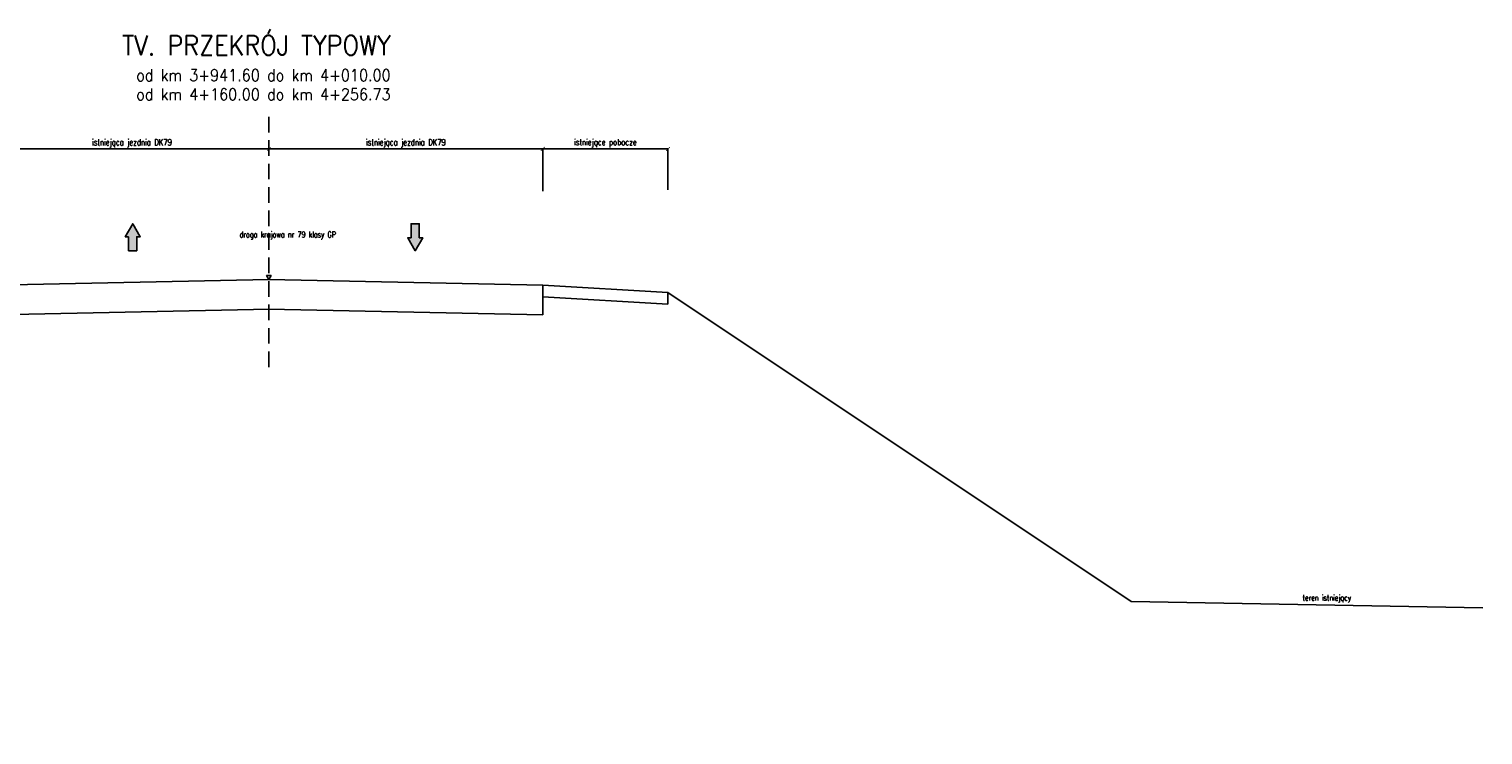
# Model space of a CAD drawing. Header units: metres. Extents: x 6562771 to 6588056, y 5578696 to 5581651.
# Tile 14 of 22: x 6571612 to 6573470, y 5580216 to 5581118. Entities that reach past the tile are written whole.
import ezdxf
from ezdxf.enums import TextEntityAlignment as Align

# ---------------------------------------------------------------- set-up
doc = ezdxf.new("R2010")
doc.units = ezdxf.units.M
doc.linetypes.add('DASHED', pattern=[0.75, 0.5, -0.25])
for name, color, linetype in [('pkonstr-0_50', 90, 'Continuous'), ('pkonstr-istn', 14, 'Continuous'), ('pkonstr-opisy', 2, 'Continuous'), ('pkonstr-wymiary', 1, 'Continuous')]:
    doc.layers.add(name, color=color, linetype=linetype)
doc.styles.add('Opisy', font='simplex.shx', dxfattribs={"width": 0.8})
doc.styles.add('wymiary', font='simplex.shx', dxfattribs={"width": 0.8})
doc.dimstyles.new('ddd$0', dxfattribs={"dimtxt": 8, "dimasz": 5, "dimexe": 0.5, "dimexo": 1, "dimgap": 2, "dimtad": 1, "dimdec": 0, "dimzin": 0, "dimdsep": 46, "dimtxsty": 'wymiary', "dimblk": 'ARCHTICK', "dimcen": 0, "dimclrd": 256, "dimclre": 256, "dimclrt": 256, "dimadec": 0, "dimazin": 0, "dimtfac": 1, "dimtdec": 0, "dimtmove": 1, "dimatfit": 3, "dimldrblk": 'DOT', "dimfxl": 1, "dimtolj": 1, "dimtzin": 0, "dimlwd": -1, "dimlwe": -1, "dimarcsym": 0})

# ---------------------------------------------------------------- blocks, each defined once
blk = doc.blocks.new('_ArchTick')
at = {"color": 0, "linetype": 'ByBlock', "const_width": 0.15}
blk.add_lwpolyline([(-0.5, -0.5), (0.5, 0.5)], dxfattribs=at)
blk = doc.blocks.new('*D199')
at = {"layer": 'Defpoints', "color": 0, "transparency": 16777216}
for p in [(6571918.5, 5580965.8), (6571918.5, 5580964.8), (6571568.5, 5580921.8)]:
    blk.add_point(p, dxfattribs=at)
at = {"layer": 'pkonstr-wymiary', "transparency": 16777216}
for p, q in [((6571568.5, 5580922.8), (6571568.5, 5580965.3)), ((6571568.5, 5580964.8), (6571918.5, 5580964.8)), ((6571918.5, 5580964.8), (6571918.5, 5580964.3))]:
    blk.add_line(p, q, dxfattribs=at)
at = {"layer": 'pkonstr-wymiary', "transparency": 16777216, "xscale": 5, "yscale": 5, "zscale": 5, "rotation": 180}
blk.add_blockref('_ArchTick', (6571568.5, 5580964.8), dxfattribs=at)
at = {"layer": 'pkonstr-wymiary', "transparency": 16777216, "xscale": 5, "yscale": 5, "zscale": 5}
blk.add_blockref('_ArchTick', (6571918.5, 5580964.8), dxfattribs=at)
at = {"layer": 'pkonstr-wymiary', "transparency": 16777216, "insert": (6571743.5, 5580972.1), "char_height": 8, "attachment_point": 5, "style": 'wymiary'}
blk.add_mtext('\\A1;istniejąca jezdnia DK79', dxfattribs=at)
blk = doc.blocks.new('_Dot')
at = {"color": 0, "linetype": 'ByBlock', "lineweight": -2}
blk.add_line((-0.5, 0), (-1, 0), dxfattribs=at)
at = {"color": 0, "linetype": 'ByBlock', "const_width": 0.5}
blk.add_lwpolyline([(-0.25, 0, 1), (0.25, 0, 1)], format="xyb", close=True, dxfattribs=at)
blk = doc.blocks.new('*D206')
at = {"layer": 'Defpoints', "color": 0, "transparency": 16777216}
for p in [(6571918.5, 5580965.8), (6571918.5, 5580964.8), (6572268.5, 5580921.8)]:
    blk.add_point(p, dxfattribs=at)
at = {"layer": 'pkonstr-wymiary', "transparency": 16777216}
for p, q in [((6571918.5, 5580964.8), (6571918.5, 5580964.3)), ((6572268.5, 5580964.8), (6571918.5, 5580964.8)), ((6572268.5, 5580922.8), (6572268.5, 5580965.3))]:
    blk.add_line(p, q, dxfattribs=at)
at = {"layer": 'pkonstr-wymiary', "transparency": 16777216, "xscale": 5, "yscale": 5, "zscale": 5, "rotation": 180}
blk.add_blockref('_ArchTick', (6571918.5, 5580964.8), dxfattribs=at)
at = {"layer": 'pkonstr-wymiary', "transparency": 16777216, "xscale": 5, "yscale": 5, "zscale": 5}
blk.add_blockref('_ArchTick', (6572268.5, 5580964.8), dxfattribs=at)
at = {"layer": 'pkonstr-wymiary', "transparency": 16777216, "insert": (6572093.5, 5580972.1), "char_height": 8, "attachment_point": 5, "style": 'wymiary'}
blk.add_mtext('\\A1;istniejąca jezdnia DK79', dxfattribs=at)
blk = doc.blocks.new('*D207')
at = {"layer": 'Defpoints', "color": 0, "transparency": 16777216}
for p in [(6572428.5, 5580964.8), (6572268.5, 5580909.8), (6572428.5, 5580911.6)]:
    blk.add_point(p, dxfattribs=at)
at = {"layer": 'pkonstr-wymiary', "transparency": 16777216}
for p, q in [((6572268.5, 5580910.8), (6572268.5, 5580965.3)), ((6572268.5, 5580964.8), (6572428.5, 5580964.8)), ((6572428.5, 5580912.6), (6572428.5, 5580965.3))]:
    blk.add_line(p, q, dxfattribs=at)
at = {"layer": 'pkonstr-wymiary', "transparency": 16777216, "xscale": 5, "yscale": 5, "zscale": 5, "rotation": 180}
blk.add_blockref('_ArchTick', (6572268.5, 5580964.8), dxfattribs=at)
at = {"layer": 'pkonstr-wymiary', "transparency": 16777216, "xscale": 5, "yscale": 5, "zscale": 5}
blk.add_blockref('_ArchTick', (6572428.5, 5580964.8), dxfattribs=at)
at = {"layer": 'pkonstr-wymiary', "transparency": 16777216, "insert": (6572348.5, 5580972.2), "char_height": 8, "attachment_point": 5, "style": 'wymiary'}
blk.add_mtext('\\A1;istniejące pobocze', dxfattribs=at)

msp = doc.modelspace()

# ---------------------------------------------------------------- hatches: boundary and pattern name
at = {"layer": 'pkonstr-0_50'}
for points in [[(6571739.3, 5580852.6), (6571739.3, 5580834.7), (6571749.7, 5580834.7), (6571749.7, 5580852.6), (6571754.1, 5580852.6), (6571744.5, 5580869.2), (6571734.9, 5580852.6)], [(6572100.2, 5580851.3), (6572100.2, 5580869.2), (6572110.7, 5580869.2), (6572110.7, 5580851.3), (6572115.1, 5580851.3), (6572105.5, 5580834.7), (6572095.9, 5580851.3)]]:
    msp.add_hatch(color=90, dxfattribs=at).paths.add_polyline_path(points)

# ---------------------------------------------------------------- linework, layer by layer
at = {"layer": 'pkonstr-0_50', "color": 90}
for points in [[(6571739.3, 5580852.6), (6571739.3, 5580834.7), (6571749.7, 5580834.7), (6571749.7, 5580852.6), (6571754.1, 5580852.6), (6571744.5, 5580869.2), (6571734.9, 5580852.6), (6571739.3, 5580852.6)], [(6572100.2, 5580851.3), (6572100.2, 5580869.2), (6572110.7, 5580869.2), (6572110.7, 5580851.3), (6572115.1, 5580851.3), (6572105.5, 5580834.7), (6572095.9, 5580851.3), (6572100.2, 5580851.3)]]:
    msp.add_lwpolyline(points, dxfattribs=at)
at = {"layer": 'pkonstr-istn'}
for p, q in [((6571919.3, 5580760), (6571568.5, 5580753)), ((6571917.8, 5580760), (6572268.5, 5580753))]:
    msp.add_line(p, q, dxfattribs=at)
at = {"layer": 'pkonstr-istn', "flags": 128}
for points in [[(6573469.9, 5580378.5), (6573020.6, 5580386.6), (6572428.5, 5580781.3), (6572268.5, 5580790.9), (6571918.5, 5580798), (6571568.5, 5580790.9), (6571425.5, 5580781.9), (6570725.5, 5580274), (6569739.3, 5580216)], [(6572268.5, 5580790.9), (6572268.5, 5580753)], [(6572268.5, 5580775.9), (6572428.5, 5580766.3)], [(6572428.5, 5580781.3), (6572428.5, 5580766.3)], [(6572268.5, 5580760.7), (6572268.5, 5580753)]]:
    msp.add_lwpolyline(points, dxfattribs=at)
at = {"layer": 'pkonstr-opisy'}
msp.add_lwpolyline([(6571918.5, 5580803.1), (6571921.4, 5580803.1), (6571918.5, 5580798), (6571915.6, 5580803.1)], close=True, dxfattribs=at)
at = {"layer": 'pkonstr-wymiary', "linetype": 'DASHED', "ltscale": 40}
msp.add_lwpolyline([(6571918.5, 5581006), (6571918.5, 5580678.3)], dxfattribs=at)

# ---------------------------------------------------------------- texts
at = {"layer": 'pkonstr-opisy', "color": 130, "style": 'Opisy', "width": 0.9}
msp.add_text('TV. PRZEKRÓJ TYPOWY', height=25, rotation=360, dxfattribs=at).set_placement((6571902.6, 5581077.1), align=Align.BOTTOM_CENTER)
at = {"layer": 'pkonstr-opisy', "linetype": 'Continuous', "style": 'Opisy', "width": 0.9}
for s, p in [('od km 3+941.60 do km 4+010.00', (6571749, 5581051.6)), ('od km 4+160.00 do km 4+256.73', (6571749, 5581027.1))]:
    msp.add_text(s, height=15, rotation=360, dxfattribs=at).set_placement(p)
at = {"layer": 'pkonstr-opisy', "style": 'Opisy', "width": 0.8}
msp.add_text('droga krajowa nr 79 klasy GP', height=7.5, dxfattribs=at).set_placement((6572004.2, 5580849.4), align=Align.BOTTOM_RIGHT)
msp.add_text('teren istniejący', height=7.5, rotation=0, dxfattribs=at).set_placement((6573239.4, 5580387.6))

# ---------------------------------------------------------------- dimensions: what is measured, and where the dimension line sits
at = {"layer": 'pkonstr-wymiary'}
for base, p1, p2, text, picture, middle in [((6571918.5, 5580964.8), (6571568.5, 5580921.8), (6571918.5, 5580965.8), 'istniejąca jezdnia DK79', '*D199', (6571743.5, 5580972.1)), ((6572428.5, 5580964.8), (6572268.5, 5580909.8), (6572428.5, 5580911.6), 'istniejące pobocze', '*D207', (6572348.5, 5580972.2))]:
    dim = msp.add_linear_dim(base=base, p1=p1, p2=p2, text=text, dimstyle='ddd$0', dxfattribs=at)
    dim.commit()
    dim.dimension.update_dxf_attribs({"geometry": picture, "text_midpoint": middle})
dim = msp.add_linear_dim(base=(6571918.5, 5580964.8), p1=(6572268.5, 5580921.8), p2=(6571918.5, 5580965.8), angle=180, text='istniejąca jezdnia DK79', dimstyle='ddd$0', dxfattribs=at)
dim.commit()
dim.dimension.update_dxf_attribs({"geometry": '*D206', "text_midpoint": (6572093.5, 5580972.1)})

doc.saveas('drawing.dxf')
